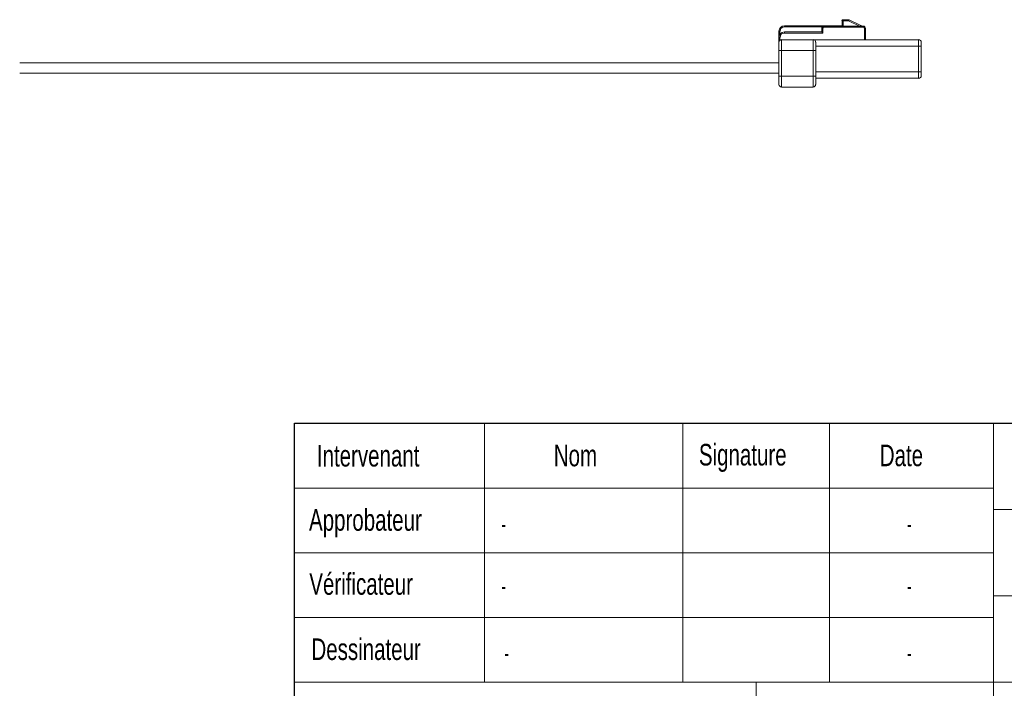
# Model space of a CAD drawing. Header units: millimetres. Extents: x 0 to 420, y 0 to 297.
# Tile 8 of 10: x 188 to 302, y 69 to 147. Entities that reach past the tile are written whole.
import ezdxf

# ---------------------------------------------------------------- set-up
doc = ezdxf.new("R2010")
doc.units = ezdxf.units.MM
doc.layers.add('SLD-0', color=179, linetype='Continuous')
doc.styles.add('SLDTEXTSTYLE1', font='TXT', dxfattribs={"width": 0.605})
doc.styles.add('SLDTEXTSTYLE2', font='TXT', dxfattribs={"width": 0.710611})

# ---------------------------------------------------------------- blocks, each defined once
blk = doc.blocks.new('Bloc3_1')
at = {"layer": 'SLD-0', "color": 1, "lineweight": 30}
for p, q in [((-190, 0), (-190, 90)), ((-190, 90), (0, 90))]:
    blk.add_line(p, q, dxfattribs=at)
at = {"layer": 'SLD-0', "lineweight": 15}
for p, q in [((-168, 60), (-168, 90)), ((-145, 60), (-145, 90)), ((-128, 60), (-128, 90)), ((-109, 60), (-109, 90)), ((-190, 82.5), (-109, 82.5)), ((0, 80), (-109, 80)), ((-190, 75), (-109, 75)), ((0, 70), (-109, 70)), ((-190, 67.5), (-109, 67.5)), ((0, 60), (-190, 60)), ((-136.5, 19), (-136.5, 60)), ((-109, 36), (-109, 60))]:
    blk.add_line(p, q, dxfattribs=at)

msp = doc.modelspace()

# ---------------------------------------------------------------- linework, layer by layer
at = {"color": 7, "linetype": 'Continuous', "lineweight": 15}
for p, q in [((283.36, 146.15), (276.68, 146.15)), ((276.68, 146.15), (276.68, 146.03)), ((285.82, 146.13), (281.27, 146.13)), ((281.27, 146), (281.27, 146.13)), ((283.48, 146.74), (283.36, 146.74)), ((283.36, 146.74), (283.36, 146.15)), ((283.36, 146.15), (283.38, 146.13)), ((283.48, 146.86), (283.48, 146.74)), ((284.11, 146.86), (283.48, 146.86)), ((283.48, 146.74), (284.11, 146.74)), ((283.48, 146.13), (283.48, 146.74)), ((284.11, 146.74), (284.11, 146.86)), ((284.11, 146.74), (285.38, 146.13)), ((285.54, 146.19), (284.17, 146.85)), ((285.82, 146), (285.82, 146.13)), ((276.17, 145.52), (276.04, 145.52)), ((276.04, 145.52), (276.04, 144.81)), ((276.17, 145.19), (276.17, 145.52)), ((276.68, 146.03), (281.07, 146.03)), ((281.02, 145.44), (276.68, 145.44)), ((276.68, 145.32), (276.68, 145.44)), ((281.15, 145.32), (276.68, 145.32)), ((281.15, 145.87), (281.02, 145.87)), ((281.02, 145.87), (281.02, 145.44)), ((281.15, 145.87), (281.15, 145.32)), ((285.82, 146), (281.27, 146)), ((285.95, 145.87), (286.07, 145.87)), ((285.95, 144.55), (285.95, 145.87)), ((286.07, 144.55), (286.07, 145.87)), ((276.04, 144.81), (276.17, 144.81)), ((276.04, 144.81), (276.04, 144.25)), ((276.04, 144.25), (276.04, 143.28)), ((276.17, 144.81), (276.17, 144.5)), ((276.35, 144.55), (276.35, 143.28)), ((280, 144.55), (276.35, 144.55)), ((280, 143.28), (280, 144.55)), ((292.24, 144.55), (280, 144.55)), ((280.31, 144.24), (280.31, 143.28)), ((292.24, 143.79), (292.24, 144.55)), ((292.54, 143.79), (292.54, 144.25)), ((276.04, 143.28), (276.35, 143.28)), ((276.04, 143.28), (276.04, 140.32)), ((276.35, 143.28), (280, 143.28)), ((276.35, 140.32), (276.35, 143.28)), ((280.31, 143.28), (280, 143.28)), ((280, 143.28), (280, 140.32)), ((280.31, 143.79), (292.24, 143.79)), ((280.31, 140.32), (280.31, 143.28)), ((292.54, 143.79), (292.24, 143.79)), ((292.24, 140.83), (292.24, 143.79)), ((292.54, 143.79), (292.54, 140.83)), ((280.31, 140.83), (292.24, 140.83)), ((292.24, 140.83), (292.54, 140.83)), ((292.24, 140.07), (292.24, 140.83)), ((292.54, 140.83), (292.54, 140.37)), ((276.35, 140.32), (276.04, 140.32)), ((276.04, 140.32), (276.04, 139.36)), ((280, 140.32), (276.35, 140.32)), ((276.35, 140.32), (276.35, 139.05)), ((280.31, 140.32), (280, 140.32)), ((280, 139.05), (280, 140.32)), ((280.31, 140.07), (292.24, 140.07)), ((276.35, 139.05), (280, 139.05))]:
    msp.add_line(p, q, dxfattribs=at)
at = {"color": 7, "linetype": 'Continuous', "lineweight": 15, "flags": 128}
for points in [[(284.17, 146.85), (284.17, 146.85), (284.16, 146.84), (284.16, 146.83), (284.15, 146.82), (284.14, 146.8), (284.14, 146.78), (284.12, 146.76), (284.11, 146.74)], [(285.52, 146.13), (285.52, 146.14), (285.53, 146.15), (285.54, 146.17), (285.54, 146.18), (285.54, 146.19), (285.54, 146.19)], [(281.15, 145.32), (281.12, 145.34), (281.1, 145.36), (281.08, 145.39), (281.06, 145.41), (281.04, 145.42), (281.03, 145.43), (281.02, 145.44), (281.02, 145.44)]]:
    msp.add_lwpolyline(points, dxfattribs=at)
at = {"color": 7, "linetype": 'Continuous', "lineweight": 15}
for centre, radius, start, end in [((276.68, 145.52), 0.635, 90, 180), ((281.27, 145.87), 0.254, 90, 180), ((283.48, 146.74), 0.127, 90, 180), ((284.11, 146.74), 0.127, 64.2307, 90), ((285.49, 146.07), 0.127, 25.3199, 64.2307), ((285.82, 145.87), 0.254, 0, 90), ((276.68, 144.81), 0.635, 90, 180), ((276.68, 145.52), 0.508, 90, 180), ((276.68, 144.81), 0.508, 90, 180), ((276.35, 144.25), 0.305, 90, 180), ((280, 144.25), 0.305, 21.3085, 90), ((292.24, 144.25), 0.305, 0, 90), ((276.35, 139.36), 0.305, 180, 270), ((280, 139.36), 0.305, 270, 0), ((292.24, 140.37), 0.305, 270, 0)]:
    msp.add_arc(centre, radius, start, end, dxfattribs=at)
for points, knots in [([(281.27, 146), (281.26, 146), (281.22, 146), (281.19, 145.97), (281.17, 145.95), (281.15, 145.92), (281.15, 145.89), (281.15, 145.87)], [0, 0, 0, 0, 0.250858, 0.49912, 0.624048, 0.745983, 1, 1, 1, 1]), ([(285.95, 145.87), (285.94, 145.89), (285.94, 145.92), (285.92, 145.96), (285.89, 145.98), (285.86, 146), (285.84, 146), (285.82, 146)], [0, 0, 0, 0, 0.250838, 0.499131, 0.624044, 0.745975, 1, 1, 1, 1]), ([(280.31, 140.32), (280.31, 140.2), (280.31, 140.01), (280.31, 139.79), (280.31, 139.64), (280.31, 139.51), (280.31, 139.39), (280.31, 139.37), (280.31, 139.36)], [0, 0, 0, 0, 0.239443, 0.3693925, 0.4999998, 0.6299223, 0.7605567, 1, 1, 1, 1])]:
    msp.add_open_spline(points, degree=3, knots=knots, dxfattribs=at)
for points in [[(280.29, 144.36), (280.31, 144.24)], [(276.04, 141.88), (188.04, 141.88)], [(188.04, 140.68), (276.04, 140.68)]]:
    msp.add_open_spline(points, degree=1, dxfattribs=at)

# ---------------------------------------------------------------- block references
at = {"color": 7, "linetype": 'Continuous'}
msp.add_blockref('Bloc3_1', (409.91, 10.09), dxfattribs=at)

# ---------------------------------------------------------------- texts
at = {"layer": 'SLD-0', "attachment_point": 1}
for s, insert, char_height, style in [('Intervenant', (222.49, 97.58), 2.5, 'SLDTEXTSTYLE2'), ('Nom', (249.95, 97.61), 2.5, 'SLDTEXTSTYLE2'), ('Signature', (266.77, 97.7), 2.5, 'SLDTEXTSTYLE2'), ('Date', (287.74, 97.62), 2.5, 'SLDTEXTSTYLE2'), ('Approbateur', (221.58, 90.14), 2.5, 'SLDTEXTSTYLE2'), ('-', (243.88, 89.42), 2, 'SLDTEXTSTYLE1'), ('-', (290.89, 89.42), 2, 'SLDTEXTSTYLE1'), ('Vérificateur', (221.61, 82.72), 2.5, 'SLDTEXTSTYLE2'), ('-', (243.88, 82.23), 2, 'SLDTEXTSTYLE1'), ('-', (290.89, 82.23), 2, 'SLDTEXTSTYLE1'), ('Dessinateur', (221.86, 75.16), 2.5, 'SLDTEXTSTYLE2'), ('-', (244.22, 74.47), 2, 'SLDTEXTSTYLE1'), ('-', (290.89, 74.47), 2, 'SLDTEXTSTYLE1')]:
    msp.add_mtext(s, dxfattribs=dict(at, insert=insert, char_height=char_height, style=style))

doc.saveas('drawing.dxf')
